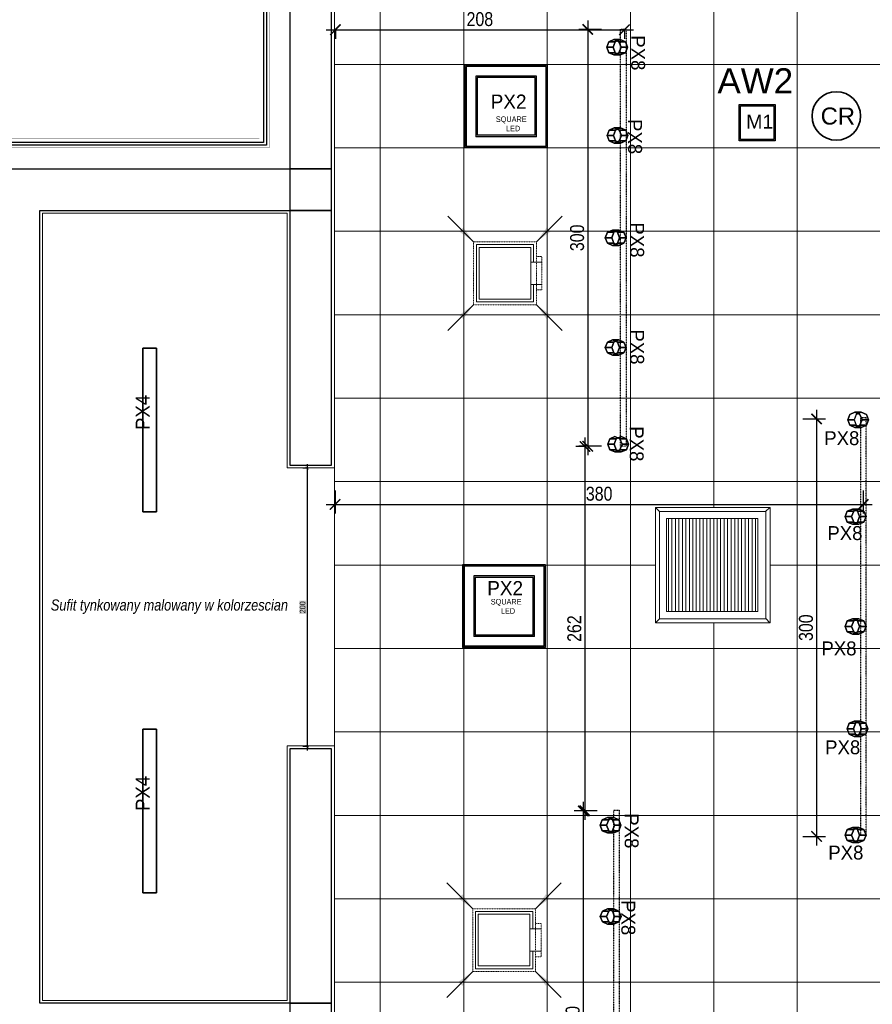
# Model space of a CAD drawing. Header units: millimetres. Extents: x -9038497 to 54128, y -10570064 to 59476.
# Tile 65 of 135: x 39374 to 39988, y 24351 to 25059. Entities that reach past the tile are written whole.
import ezdxf

# ---------------------------------------------------------------- set-up
doc = ezdxf.new("R2010")
doc.units = ezdxf.units.MM
doc.header["$LTSCALE"] = 0.8
doc.header["$PDMODE"] = 2
doc.linetypes.add('Dash', pattern=[0.435, 0.3175, -0.1175])
doc.linetypes.add('HIDDEN2', pattern=[0.1875, 0.125, -0.0625])
for name, color, linetype, lineweight in [('0 proj_wentylacja', 233, 'Continuous', 0), ('0 proj_widok widok widok', 7, 'Continuous', 0), ('O_lampy', 190, 'Continuous', 30), ('ocieplenie', 214, 'Continuous', 13), ('SCIANY', 1, 'Continuous', 30), ('tynk', 252, 'Continuous', 5), ('WW ELEK_OŚW', 1, 'Continuous', 35)]:
    doc.layers.add(name, color=color, linetype=linetype, lineweight=lineweight)
for name, color, linetype in [('FLUID-W1-INS', 7, 'Continuous'), ('Oprawa_02', 2, 'Continuous'), ('Oprawa_04', 2, 'Continuous'), ('Oprawa_08', 2, 'Continuous'), ('Oświetlenie awaryjne', 1, 'Continuous')]:
    doc.layers.add(name, color=color, linetype=linetype)
doc.styles.add('FDBES', font='simplex.shx')
doc.styles.add('Malanow_1_100', font='isocpeur.ttf')
doc.styles.add('OPIS', font='arial.ttf')
doc.styles.get("Standard").update_dxf_attribs({"font": 'g12f13.shx', "width": 0.8, "height": 10})
doc.styles.add('WYMIAR-20', font='ARIALN.TTF', dxfattribs={"height": 4})
doc.styles.add('WYMIAR-50', font='ARIALN.TTF', dxfattribs={"height": 10})
doc.dimstyles.new('FDBES', dxfattribs={"dimscale": 50, "dimtxt": 4, "dimasz": 2.5, "dimexe": 0.8, "dimexo": 2, "dimgap": 1, "dimtad": 1, "dimdsep": 46, "dimtxsty": 'FDBES', "dimcen": 2.5, "dimclrd": 4, "dimclre": 5, "dimadec": 0, "dimazin": 0, "dimtfac": 1, "dimtmove": 0, "dimatfit": 3, "dimfxl": 1, "dimarcsym": 0})
doc.dimstyles.new('SKALA-20', dxfattribs={"dimscale": 2, "dimtxt": 2, "dimasz": 1, "dimexe": 1.5, "dimexo": 1.5, "dimgap": 0.6, "dimtad": 1, "dimdec": 1, "dimrnd": 0.5, "dimdsep": 46, "dimtxsty": 'WYMIAR-20', "dimblk": 'ARCHTICK', "dimcen": 1.2, "dimdle": 1.5, "dimclrd": 256, "dimclre": 256, "dimclrt": 256, "dimadec": 0, "dimazin": 0, "dimtfac": 0.5, "dimtdec": 1, "dimtix": 1, "dimtmove": 2, "dimatfit": 3, "dimfxl": 2, "dimfxlon": 1, "dimtolj": 1, "dimarcsym": 0})
doc.dimstyles.new('SKALA-50', dxfattribs={"dimscale": 5, "dimtxt": 10, "dimasz": 1.5, "dimexe": 1.3, "dimexo": 1.3, "dimgap": 0.5, "dimtad": 1, "dimdec": 1, "dimrnd": 0.5, "dimdsep": 46, "dimtxsty": 'WYMIAR-50', "dimblk": 'ARCHTICK', "dimcen": 1.5, "dimdle": 1.3, "dimadec": 0, "dimazin": 0, "dimtfac": 1, "dimtdec": 1, "dimtix": 1, "dimtmove": 2, "dimatfit": 3, "dimfxl": 2, "dimfxlon": 1, "dimtolj": 1, "dimarcsym": 0})

# ---------------------------------------------------------------- blocks, each defined once
blk = doc.blocks.new('*U1911')
for p, q in [((58.75, 4.9), (-58.75, 4.9)), ((-58.75, 4.9), (-58.75, -4.9)), ((-58.75, -4.9), (-58.75, 4.9)), ((-58.75, 4.9), (-58.75, 4.9)), ((-58.75, 4.9), (-58.75, -4.9)), ((58.75, 4.9), (-58.75, 4.9)), ((-58.75, 4.9), (-58.75, 4.9)), ((-58.75, 4.9), (58.75, 4.9)), ((-58.75, -4.9), (-58.75, 4.9)), ((-58.75, 4.9), (58.75, 4.9)), ((58.75, -4.9), (58.75, 4.9)), ((58.75, 4.9), (58.75, 4.9)), ((58.75, 4.9), (58.75, 4.9)), ((58.75, 4.9), (58.75, -4.9)), ((58.75, -4.9), (58.75, 4.9)), ((58.75, 4.9), (58.75, -4.9)), ((-58.75, -4.9), (58.75, -4.9)), ((-58.75, -4.9), (58.75, -4.9)), ((58.75, -4.9), (-58.75, -4.9)), ((-58.75, -4.9), (-58.75, -4.9)), ((-58.75, -4.9), (-58.75, -4.9)), ((58.75, -4.9), (-58.75, -4.9)), ((58.75, -4.9), (58.75, -4.9)), ((58.75, -4.9), (58.75, -4.9))]:
    blk.add_line(p, q)
at = {"layer": 'Oprawa_04', "color": 7}
blk.add_text('PX4', height=10, dxfattribs=at).set_placement((0, 0))
blk = doc.blocks.new('A$C4FDB0147')
at = {"layer": 'O_lampy', "color": 2, "ltscale": 0.5}
for p, q in [((1.51, 9.39), (0, 5.5)), ((0, 5.5), (1.51, 9.39)), ((5.17, 11), (1.51, 9.39)), ((1.51, 9.39), (5.17, 11)), ((1.51, 9.39), (6.13, 9.39)), ((6.13, 9.39), (1.51, 9.39)), ((4.62, 5.5), (6.13, 9.39)), ((6.13, 9.39), (4.62, 5.5)), ((8.82, 9.39), (5.17, 11)), ((5.17, 11), (9.79, 11)), ((9.79, 11), (5.17, 11)), ((5.17, 11), (8.82, 9.39)), ((6.13, 9.39), (9.79, 11)), ((9.79, 11), (6.13, 9.39)), ((10.34, 5.5), (8.82, 9.39)), ((8.82, 9.39), (13.44, 9.39)), ((13.44, 9.39), (8.82, 9.39)), ((8.82, 9.39), (10.34, 5.5)), ((9.79, 11), (13.44, 9.39)), ((13.44, 9.39), (9.79, 11)), ((13.44, 9.39), (14.95, 5.5)), ((14.95, 5.5), (13.44, 9.39)), ((0, 5.5), (1.51, 1.61)), ((0, 5.5), (4.62, 5.5)), ((1.51, 1.61), (0, 5.5)), ((4.62, 5.5), (0, 5.5)), ((1.51, 1.61), (5.17, 0)), ((5.17, 0), (1.51, 1.61)), ((1.51, 1.61), (6.13, 1.61)), ((6.13, 1.61), (1.51, 1.61)), ((6.13, 1.61), (4.62, 5.5)), ((4.62, 5.5), (6.13, 1.61)), ((5.17, 0), (8.82, 1.61)), ((8.82, 1.61), (5.17, 0)), ((9.79, 0), (6.13, 1.61)), ((6.13, 1.61), (9.79, 0)), ((8.82, 1.61), (10.34, 5.5)), ((10.34, 5.5), (8.82, 1.61)), ((8.82, 1.61), (13.44, 1.61)), ((13.44, 1.61), (8.82, 1.61)), ((13.44, 1.61), (9.79, 0)), ((9.79, 0), (13.44, 1.61)), ((14.95, 5.5), (10.34, 5.5)), ((10.34, 5.5), (14.95, 5.5)), ((14.95, 5.5), (13.44, 1.61)), ((13.44, 1.61), (14.95, 5.5)), ((5.17, 0), (9.79, 0)), ((9.79, 0), (5.17, 0))]:
    blk.add_line(p, q, dxfattribs=at)
blk = doc.blocks.new('*U1928')
at = {"layer": 'Oświetlenie awaryjne'}
h = blk.add_hatch(color=256, dxfattribs=at)
h.dxf.hatch_style = 1
h.paths.add_polyline_path([(-13, -13), (13, -13), (13, 13), (-13, 13)])
h.paths.add_polyline_path([(12, 12), (-12, 12), (-12, -12), (12, -12)], flags=16)
for points in [[(-13, 13), (13, 13), (13, -13), (-13, -13)], [(-12, 12), (12, 12), (12, -12), (-12, -12)]]:
    blk.add_lwpolyline(points, close=True, dxfattribs=at)
at = {"layer": 'Oświetlenie awaryjne', "attachment_point": 1, "style": 'Malanow_1_100'}
for s, insert, char_height, width in [('{\\fArial|b0|i0|c238|p34;AW2}', (-28.61, 39.11), 18, 59.6663), ('\\pi5.09754;{\\fArial|b0|i0|c238|p34;M1}', (-13, 5.68), 10, 26)]:
    blk.add_mtext(s, dxfattribs=dict(at, insert=insert, char_height=char_height, width=width))
blk = doc.blocks.new('_ArchTick')
at = {"color": 0, "linetype": 'ByBlock', "const_width": 0.15}
blk.add_lwpolyline([(-0.5, -0.5), (0.5, 0.5)], dxfattribs=at)
blk = doc.blocks.new('*D2557')
at = {"layer": '0 proj_widok widok widok', "linetype": 'Continuous', "lineweight": -2, "transparency": 16777216}
blk.add_line((39581.18, 24739.7), (39581.18, 24533.7), dxfattribs=at)
at = {"layer": '0 proj_widok widok widok', "lineweight": -2, "transparency": 16777216}
for p, q in [((39582.05, 24736.7), (39578.18, 24736.7)), ((39582.05, 24536.7), (39578.18, 24536.7))]:
    blk.add_line(p, q, dxfattribs=at)
at = {"layer": 'Defpoints', "color": 0, "lineweight": 0, "transparency": 16777216}
for p in [(39585.05, 24736.7), (39581.18, 24536.7), (39585.05, 24536.7)]:
    blk.add_point(p, dxfattribs=at)
at = {"layer": '0 proj_widok widok widok', "lineweight": -2, "transparency": 16777216, "xscale": 2, "yscale": 2, "zscale": 2}
for p, rotation in [((39581.18, 24736.7), 90), ((39581.18, 24536.7), 270)]:
    blk.add_blockref('_ArchTick', p, dxfattribs=dict(at, rotation=rotation))
at = {"layer": '0 proj_widok widok widok', "lineweight": 0, "transparency": 16777216, "insert": (39577.93, 24636.7), "char_height": 4, "attachment_point": 5, "rotation": 90, "style": 'WYMIAR-20', "bg_fill": 1, "box_fill_scale": 1.1, "bg_fill_color": 256, "bg_fill_transparency": 0}
blk.add_mtext('\\A1;200', dxfattribs=at)
blk = doc.blocks.new('*D2366')
at = {"layer": '0 proj_widok widok widok', "color": 0, "lineweight": -2, "ltscale": 0.8, "transparency": 16777216}
for p, q in [((39947.75, 24778.64), (39947.75, 24465.47)), ((39937.75, 24772.14), (39954.25, 24772.14)), ((39937.75, 24471.97), (39954.25, 24471.97))]:
    blk.add_line(p, q, dxfattribs=at)
at = {"layer": 'Defpoints', "color": 0, "lineweight": 0, "ltscale": 0.8, "transparency": 16777216}
for p in [(39930.71, 24772.14), (39930.71, 24471.97), (39947.75, 24471.97)]:
    blk.add_point(p, dxfattribs=at)
at = {"layer": '0 proj_widok widok widok', "color": 0, "lineweight": -2, "ltscale": 0.8, "transparency": 16777216, "xscale": 7.5, "yscale": 7.5, "zscale": 7.5}
for p, rotation in [((39947.75, 24772.14), 90), ((39947.75, 24471.97), 270)]:
    blk.add_blockref('_ArchTick', p, dxfattribs=dict(at, rotation=rotation))
at = {"layer": '0 proj_widok widok widok', "color": 0, "lineweight": 0, "ltscale": 0.8, "transparency": 16777216, "insert": (39940.15, 24622.05), "char_height": 10, "attachment_point": 5, "rotation": 90, "style": 'WYMIAR-50'}
blk.add_mtext('\\A1;300', dxfattribs=at)
blk = doc.blocks.new('*D2367')
at = {"layer": '0 proj_widok widok widok', "color": 0, "lineweight": -2, "ltscale": 0.8, "transparency": 16777216}
for p, q in [((39783.09, 25058.77), (39783.09, 24746.02)), ((39793.09, 25052.27), (39776.59, 25052.27)), ((39793.09, 24752.52), (39776.59, 24752.52))]:
    blk.add_line(p, q, dxfattribs=at)
at = {"layer": 'Defpoints', "color": 0, "lineweight": 0, "ltscale": 0.8, "transparency": 16777216}
for p in [(39808.13, 25052.27), (39783.09, 24752.52), (39808.13, 24752.52)]:
    blk.add_point(p, dxfattribs=at)
at = {"layer": '0 proj_widok widok widok', "color": 0, "lineweight": -2, "ltscale": 0.8, "transparency": 16777216, "xscale": 7.5, "yscale": 7.5, "zscale": 7.5}
for p, rotation in [((39783.09, 25052.27), 90), ((39783.09, 24752.52), 270)]:
    blk.add_blockref('_ArchTick', p, dxfattribs=dict(at, rotation=rotation))
at = {"layer": '0 proj_widok widok widok', "color": 0, "lineweight": 0, "ltscale": 0.8, "transparency": 16777216, "insert": (39775.49, 24902.4), "char_height": 10, "attachment_point": 5, "rotation": 90, "style": 'WYMIAR-50'}
blk.add_mtext('\\A1;300', dxfattribs=at)
blk = doc.blocks.new('*D2368')
at = {"layer": '0 proj_widok widok widok', "color": 0, "lineweight": -2, "ltscale": 0.8, "transparency": 16777216}
for p, q in [((39779.88, 24496.74), (39779.88, 24184.2)), ((39789.88, 24490.24), (39773.38, 24490.24)), ((39789.88, 24190.7), (39773.38, 24190.7))]:
    blk.add_line(p, q, dxfattribs=at)
at = {"layer": 'Defpoints', "color": 0, "lineweight": 0, "ltscale": 0.8, "transparency": 16777216}
for p in [(39803.13, 24490.24), (39779.88, 24190.7), (39803.13, 24190.7)]:
    blk.add_point(p, dxfattribs=at)
at = {"layer": '0 proj_widok widok widok', "color": 0, "lineweight": -2, "ltscale": 0.8, "transparency": 16777216, "xscale": 7.5, "yscale": 7.5, "zscale": 7.5}
for p, rotation in [((39779.88, 24490.24), 90), ((39779.88, 24190.7), 270)]:
    blk.add_blockref('_ArchTick', p, dxfattribs=dict(at, rotation=rotation))
at = {"layer": '0 proj_widok widok widok', "color": 0, "lineweight": 0, "ltscale": 0.8, "transparency": 16777216, "insert": (39772.27, 24340.47), "char_height": 10, "attachment_point": 5, "rotation": 90, "style": 'WYMIAR-50'}
blk.add_mtext('\\A1;300', dxfattribs=at)
blk = doc.blocks.new('*D2417')
at = {"layer": '0 proj_widok widok widok', "color": 0, "lineweight": -2, "ltscale": 0.8, "transparency": 16777216}
for p, q in [((39601.31, 24720.72), (39601.31, 24704.22)), ((39981.31, 24720.72), (39981.31, 24704.22)), ((39594.81, 24710.72), (39987.81, 24710.72))]:
    blk.add_line(p, q, dxfattribs=at)
at = {"layer": 'Defpoints', "color": 0, "lineweight": 0, "ltscale": 0.8, "transparency": 16777216}
for p in [(39601.31, 24728.71), (39981.31, 24728.71), (39981.31, 24710.72)]:
    blk.add_point(p, dxfattribs=at)
at = {"layer": '0 proj_widok widok widok', "color": 0, "lineweight": -2, "ltscale": 0.8, "transparency": 16777216, "xscale": 7.5, "yscale": 7.5, "zscale": 7.5, "rotation": 180}
blk.add_blockref('_ArchTick', (39601.31, 24710.72), dxfattribs=at)
at = {"layer": '0 proj_widok widok widok', "color": 0, "lineweight": -2, "ltscale": 0.8, "transparency": 16777216, "xscale": 7.5, "yscale": 7.5, "zscale": 7.5}
blk.add_blockref('_ArchTick', (39981.31, 24710.72), dxfattribs=at)
at = {"layer": '0 proj_widok widok widok', "color": 0, "lineweight": 0, "ltscale": 0.8, "transparency": 16777216, "insert": (39791.31, 24718.32), "char_height": 10, "attachment_point": 5, "style": 'WYMIAR-50'}
blk.add_mtext('\\A1;380', dxfattribs=at)
blk = doc.blocks.new('*D2352')
at = {"layer": '0 proj_widok widok widok', "color": 0, "lineweight": -2, "ltscale": 0.8, "transparency": 16777216}
for p, q in [((39781.09, 24758.86), (39781.09, 24483.88)), ((39781.09, 24752.36), (39774.59, 24752.36)), ((39781.09, 24490.38), (39774.59, 24490.38))]:
    blk.add_line(p, q, dxfattribs=at)
at = {"layer": 'Defpoints', "color": 0, "lineweight": 0, "ltscale": 0.8, "transparency": 16777216}
for p in [(39782.63, 24752.36), (39781.09, 24490.38), (39782.63, 24490.38)]:
    blk.add_point(p, dxfattribs=at)
at = {"layer": '0 proj_widok widok widok', "color": 0, "lineweight": -2, "ltscale": 0.8, "transparency": 16777216, "xscale": 7.5, "yscale": 7.5, "zscale": 7.5}
for p, rotation in [((39781.09, 24752.36), 90), ((39781.09, 24490.38), 270)]:
    blk.add_blockref('_ArchTick', p, dxfattribs=dict(at, rotation=rotation))
at = {"layer": '0 proj_widok widok widok', "color": 0, "lineweight": 0, "ltscale": 0.8, "transparency": 16777216, "insert": (39773.48, 24621.37), "char_height": 10, "attachment_point": 5, "rotation": 90, "style": 'WYMIAR-50'}
blk.add_mtext('\\A1;262', dxfattribs=at)
blk = doc.blocks.new('*D2354')
at = {"layer": '0 proj_widok widok widok', "color": 0, "lineweight": -2, "ltscale": 0.8, "transparency": 16777216}
for p, q in [((39594.98, 25052.01), (39815.98, 25052.01)), ((39601.48, 25052.71), (39601.48, 25045.51)), ((39809.48, 25052.71), (39809.48, 25045.51))]:
    blk.add_line(p, q, dxfattribs=at)
at = {"layer": 'Defpoints', "color": 0, "lineweight": 0, "ltscale": 0.8, "transparency": 16777216}
for p in [(39601.48, 25059.21), (39809.48, 25059.21), (39809.48, 25052.01)]:
    blk.add_point(p, dxfattribs=at)
at = {"layer": '0 proj_widok widok widok', "color": 0, "lineweight": -2, "ltscale": 0.8, "transparency": 16777216, "xscale": 7.5, "yscale": 7.5, "zscale": 7.5, "rotation": 180}
blk.add_blockref('_ArchTick', (39601.48, 25052.01), dxfattribs=at)
at = {"layer": '0 proj_widok widok widok', "color": 0, "lineweight": -2, "ltscale": 0.8, "transparency": 16777216, "xscale": 7.5, "yscale": 7.5, "zscale": 7.5}
blk.add_blockref('_ArchTick', (39809.48, 25052.01), dxfattribs=at)
at = {"layer": '0 proj_widok widok widok', "color": 0, "lineweight": 0, "ltscale": 0.8, "transparency": 16777216, "insert": (39705.48, 25059.62), "char_height": 10, "attachment_point": 5, "style": 'WYMIAR-50'}
blk.add_mtext('\\A1;208', dxfattribs=at)

msp = doc.modelspace()

# ---------------------------------------------------------------- linework, layer by layer
at = {"color": 0, "linetype": 'ByBlock', "lineweight": 5, "extrusion": (0, 0, -1)}
for p, q in [((39702.94, 24856.28), (39702.94, 24897.48)), ((39702.94, 24897.48), (39744.14, 24897.48)), ((39704.94, 24895.48), (39742.14, 24895.48)), ((39704.94, 24858.28), (39704.94, 24895.48)), ((39742.14, 24858.28), (39742.14, 24895.48)), ((39744.14, 24897.48), (39744.14, 24884.88)), ((39742.14, 24884.88), (39750.14, 24884.88)), ((39742.14, 24868.88), (39750.14, 24868.88)), ((39744.14, 24868.88), (39744.14, 24856.28)), ((39744.14, 24856.28), (39702.94, 24856.28)), ((39742.14, 24858.28), (39704.94, 24858.28)), ((39702.32, 24376.79), (39702.32, 24417.99)), ((39702.32, 24417.99), (39743.52, 24417.99)), ((39704.32, 24415.99), (39741.52, 24415.99)), ((39704.32, 24378.79), (39704.32, 24415.99)), ((39741.52, 24378.79), (39741.52, 24415.99)), ((39743.52, 24417.99), (39743.52, 24405.39)), ((39741.52, 24405.39), (39749.52, 24405.39)), ((39741.52, 24389.39), (39749.52, 24389.39)), ((39743.52, 24389.39), (39743.52, 24376.79)), ((39741.52, 24378.79), (39704.32, 24378.79)), ((39743.52, 24376.79), (39702.32, 24376.79))]:
    msp.add_line(p, q, dxfattribs=at)
at = {"layer": '0 proj_wentylacja', "lineweight": 0}
for p, q in [((39834.76, 24705.54), (39831.76, 24708.54)), ((39911.04, 24705.54), (39914.04, 24708.54)), ((39841.22, 24700.54), (39841.22, 24633.64)), ((39843.72, 24700.54), (39843.72, 24633.64)), ((39846.22, 24700.54), (39846.22, 24633.64)), ((39848.72, 24700.54), (39848.72, 24633.64)), ((39851.22, 24700.54), (39851.22, 24633.64)), ((39853.72, 24700.54), (39853.72, 24633.64)), ((39856.22, 24700.54), (39856.22, 24633.64)), ((39858.72, 24700.54), (39858.72, 24633.64)), ((39861.22, 24700.54), (39861.22, 24633.64)), ((39863.72, 24700.54), (39863.72, 24633.64)), ((39866.22, 24700.54), (39866.22, 24633.64)), ((39868.72, 24700.54), (39868.72, 24633.64)), ((39871.22, 24700.54), (39871.22, 24633.64)), ((39873.72, 24700.54), (39873.72, 24633.64)), ((39876.22, 24700.54), (39876.22, 24633.64)), ((39878.72, 24700.54), (39878.72, 24633.64)), ((39881.22, 24700.54), (39881.22, 24633.64)), ((39883.72, 24700.54), (39883.72, 24633.64)), ((39886.22, 24700.54), (39886.22, 24633.64)), ((39888.85, 24700.54), (39888.85, 24633.64)), ((39891.35, 24700.54), (39891.35, 24633.64)), ((39893.85, 24700.54), (39893.85, 24633.64)), ((39896.35, 24700.54), (39896.35, 24633.64)), ((39898.85, 24700.54), (39898.85, 24633.64)), ((39901.35, 24700.54), (39901.35, 24633.64)), ((39903.85, 24700.54), (39903.85, 24633.64)), ((39834.76, 24628.53), (39831.76, 24625.53)), ((39911.14, 24628.61), (39914.14, 24625.61))]:
    msp.add_line(p, q, dxfattribs=at)
for points in [[(39831.76, 24708.54), (39831.76, 24625.52), (39914.25, 24625.52), (39914.25, 24708.54)], [(39834.76, 24705.54), (39834.76, 24628.45), (39911.19, 24628.45), (39911.19, 24705.54)], [(39839.76, 24700.54), (39839.76, 24633.64), (39905.51, 24633.64), (39905.51, 24700.54)]]:
    msp.add_lwpolyline(points, close=True, dxfattribs=at)
at = {"layer": '0 proj_widok widok widok', "lineweight": 0}
for p, q in [((39600.89, 25460.04), (39600.89, 23814.04)), ((39633.85, 23814.04), (39633.85, 25099.52)), ((39693.85, 23814.04), (39693.85, 25099.52)), ((39753.85, 23814.04), (39753.85, 25090.57)), ((39813.85, 23814.04), (39813.85, 25090.57)), ((39873.85, 24708.54), (39873.85, 25090.57)), ((39933.85, 23814.03), (39933.85, 25090.57)), ((40688.34, 25027.11), (39600.89, 25027.11)), ((40688.52, 24967.11), (39600.89, 24967.11)), ((40688.7, 24907.11), (39600.89, 24907.11)), ((40688.52, 24847.11), (39600.89, 24847.11)), ((40688.34, 24787.11), (39600.89, 24787.11)), ((40688.16, 24727.11), (39600.89, 24727.11)), ((39831.76, 24667.11), (39600.89, 24667.11)), ((40371.71, 24667.11), (39914.25, 24667.11)), ((39873.85, 24168.63), (39873.85, 24625.52)), ((40687.8, 24607.11), (39600.89, 24607.11)), ((40687.63, 24547.11), (39600.89, 24547.11)), ((40687.45, 24487.11), (39600.89, 24487.11)), ((40687.27, 24427.11), (39600.89, 24427.11)), ((40687.09, 24367.11), (39600.89, 24367.11))]:
    msp.add_line(p, q, dxfattribs=at)
at = {"layer": 'FLUID-W1-INS', "color": 0, "linetype": 'HIDDEN2', "lineweight": 5, "extrusion": (0, 0, -1)}
for p, q in [((39746.14, 24899.48), (39700.94, 24899.48)), ((39700.94, 24899.48), (39700.94, 24854.28)), ((39746.14, 24899.48), (39746.14, 24854.28)), ((39746.14, 24888.88), (39750.14, 24888.88)), ((39750.14, 24864.88), (39750.14, 24888.88)), ((39746.14, 24864.88), (39750.14, 24864.88)), ((39700.94, 24854.28), (39746.14, 24854.28)), ((39745.52, 24419.99), (39700.32, 24419.99)), ((39700.32, 24419.99), (39700.32, 24374.79)), ((39745.52, 24419.99), (39745.52, 24374.79)), ((39745.52, 24409.39), (39749.52, 24409.39)), ((39749.52, 24385.39), (39749.52, 24409.39)), ((39745.52, 24385.39), (39749.52, 24385.39)), ((39700.32, 24374.79), (39745.52, 24374.79))]:
    msp.add_line(p, q, dxfattribs=at)
at = {"layer": 'O_lampy', "color": 2, "ltscale": 0.5}
for p, q in [((39971.65, 24775.39), (39970.14, 24771.5)), ((39970.14, 24771.5), (39971.65, 24775.39)), ((39975.29, 24777), (39971.63, 24775.39)), ((39971.63, 24775.39), (39975.29, 24777)), ((39976.2, 24775.39), (39974.69, 24771.5)), ((39978.94, 24775.39), (39975.29, 24777)), ((39979.9, 24777), (39975.29, 24777)), ((39975.29, 24777), (39978.94, 24775.39)), ((39975.29, 24777), (39979.9, 24777)), ((39976.25, 24775.39), (39979.9, 24777)), ((39979.9, 24777), (39976.25, 24775.39)), ((39980.48, 24771.5), (39978.96, 24775.39)), ((39978.96, 24775.39), (39980.48, 24771.5)), ((39979.9, 24777), (39983.56, 24775.39)), ((39983.56, 24775.39), (39979.9, 24777)), ((39983.58, 24775.39), (39985.09, 24771.5)), ((39985.09, 24771.5), (39983.58, 24775.39)), ((39970.14, 24771.5), (39971.65, 24767.61)), ((39971.65, 24767.61), (39970.14, 24771.5)), ((39970.14, 24771.5), (39974.76, 24771.5)), ((39974.76, 24771.5), (39970.14, 24771.5)), ((39971.65, 24767.61), (39975.31, 24766)), ((39976.27, 24767.61), (39971.65, 24767.61)), ((39975.31, 24766), (39971.65, 24767.61)), ((39971.65, 24767.61), (39976.27, 24767.61)), ((39974.69, 24771.5), (39976.2, 24767.61)), ((39975.31, 24766), (39978.96, 24767.61)), ((39978.96, 24767.61), (39975.31, 24766)), ((39979.92, 24766), (39976.27, 24767.61)), ((39976.27, 24767.61), (39979.92, 24766)), ((39978.96, 24767.61), (39980.48, 24771.5)), ((39980.48, 24771.5), (39978.96, 24767.61)), ((39983.58, 24767.61), (39978.96, 24767.61)), ((39978.96, 24767.61), (39983.58, 24767.61)), ((39983.58, 24767.61), (39979.92, 24766)), ((39979.92, 24766), (39983.58, 24767.61)), ((39985.09, 24771.5), (39980.48, 24771.5)), ((39980.48, 24771.5), (39985.09, 24771.5)), ((39985.09, 24771.5), (39983.58, 24767.61)), ((39983.58, 24767.61), (39985.09, 24771.5)), ((39979.92, 24766), (39975.31, 24766)), ((39975.31, 24766), (39979.92, 24766)), ((39797.48, 24753.94), (39798.99, 24757.83)), ((39798.99, 24757.83), (39797.48, 24753.94)), ((39798.99, 24750.05), (39797.48, 24753.94)), ((39797.48, 24753.94), (39802.09, 24753.94)), ((39797.48, 24753.94), (39798.99, 24750.05)), ((39802.09, 24753.94), (39797.48, 24753.94)), ((39798.99, 24757.83), (39802.64, 24759.44)), ((39802.64, 24759.44), (39798.99, 24757.83)), ((39803.61, 24757.83), (39798.99, 24757.83)), ((39798.99, 24757.83), (39803.61, 24757.83)), ((39803.61, 24757.83), (39802.09, 24753.94)), ((39802.09, 24753.94), (39803.61, 24757.83)), ((39802.09, 24753.94), (39803.61, 24750.05)), ((39803.61, 24750.05), (39802.09, 24753.94)), ((39802.64, 24759.44), (39806.3, 24757.83)), ((39806.3, 24757.83), (39802.64, 24759.44)), ((39807.26, 24759.44), (39803.61, 24757.83)), ((39803.61, 24757.83), (39807.26, 24759.44)), ((39806.3, 24757.83), (39807.81, 24753.94)), ((39810.92, 24757.83), (39806.3, 24757.83)), ((39807.81, 24753.94), (39806.3, 24757.83)), ((39806.3, 24757.83), (39810.92, 24757.83)), ((39807.81, 24753.94), (39806.3, 24750.05)), ((39806.3, 24750.05), (39807.81, 24753.94)), ((39810.92, 24757.83), (39807.26, 24759.44)), ((39807.26, 24759.44), (39810.92, 24757.83)), ((39812.43, 24753.94), (39807.81, 24753.94)), ((39807.81, 24753.94), (39812.43, 24753.94)), ((39812.43, 24753.94), (39810.92, 24757.83)), ((39810.92, 24757.83), (39812.43, 24753.94)), ((39810.92, 24750.05), (39812.43, 24753.94)), ((39812.43, 24753.94), (39810.92, 24750.05)), ((39802.64, 24748.44), (39798.99, 24750.05)), ((39803.61, 24750.05), (39798.99, 24750.05)), ((39798.99, 24750.05), (39802.64, 24748.44)), ((39798.99, 24750.05), (39803.61, 24750.05)), ((39806.3, 24750.05), (39802.64, 24748.44)), ((39802.64, 24748.44), (39806.3, 24750.05)), ((39807.26, 24748.44), (39802.64, 24748.44)), ((39802.64, 24748.44), (39807.26, 24748.44)), ((39803.61, 24750.05), (39807.26, 24748.44)), ((39807.26, 24748.44), (39803.61, 24750.05)), ((39810.92, 24750.05), (39806.3, 24750.05)), ((39806.3, 24750.05), (39810.92, 24750.05)), ((39807.26, 24748.44), (39810.92, 24750.05)), ((39810.92, 24750.05), (39807.26, 24748.44))]:
    msp.add_line(p, q, dxfattribs=at)
at = {"layer": 'O_lampy', "color": 2, "linetype": 'Dash', "ltscale": 0.09}
for points in [[(39806.66, 24752.47), (39806.66, 25052.47), (39810.66, 25052.47), (39810.66, 24752.47)], [(39979.32, 24772.97), (39979.32, 24472.97), (39983.32, 24472.97), (39983.32, 24772.97)], [(39801.77, 24190.77), (39801.77, 24490.77), (39805.77, 24490.77), (39805.77, 24190.77)]]:
    msp.add_lwpolyline(points, close=True, dxfattribs=at)
at = {"layer": 'ocieplenie', "lineweight": 0, "ltscale": 40, "const_width": 0.1}
msp.add_lwpolyline([(39568.81, 25310.03), (39546.84, 25310.03), (39546.84, 24974.03), (39336.81, 24974.03), (39336.81, 24792.53), (39336.81, 24300.03), (39546.84, 24300.03), (39546.84, 24144.61), (39556.81, 24144.61)], dxfattribs=at)
at = {"layer": 'ocieplenie', "lineweight": -3, "ltscale": 40}
for points in [[(39568.81, 25308.03), (39549.84, 25308.03), (39549.84, 24971.03), (39339.81, 24971.03), (39339.81, 24792.53), (39339.81, 24303.03), (39549.84, 24303.03), (39549.84, 24146.61), (39568.81, 24146.61)], [(39568.81, 25308.03), (39551.84, 25308.03), (39551.84, 24969.03), (39341.81, 24969.03), (39341.81, 24792.53), (39341.81, 24305.03), (39551.84, 24305.03), (39551.84, 24146.61), (39568.81, 24146.61)]]:
    msp.add_lwpolyline(points, dxfattribs=at)
at = {"layer": 'ocieplenie', "lineweight": -3, "ltscale": 40, "const_width": 0.2}
msp.add_lwpolyline([(39568.81, 25308.03), (39553.84, 25308.03), (39553.84, 24967.03), (39343.81, 24967.03), (39343.81, 24792.53), (39343.81, 24307.03), (39553.84, 24307.03), (39553.84, 24146.61), (39568.81, 24146.61)], dxfattribs=at)
at = {"layer": 'Oprawa_02'}
for p, q in [((39754.23, 25026.66), (39694.6, 25026.66)), ((39694.6, 25026.66), (39694.6, 24967.1)), ((39753.23, 25025.66), (39695.6, 25025.66)), ((39695.6, 25025.66), (39695.6, 24968.1)), ((39753.23, 24968.1), (39753.23, 25025.66)), ((39754.23, 24967.1), (39754.23, 25026.66)), ((39746.24, 25018.66), (39702.58, 25018.66)), ((39702.58, 25018.66), (39702.58, 24975.1)), ((39745.24, 25017.66), (39703.58, 25017.66)), ((39703.58, 25017.66), (39703.58, 24976.1)), ((39745.24, 24976.1), (39745.24, 25017.66)), ((39746.24, 24975.1), (39746.24, 25018.66)), ((39746.24, 24975.1), (39702.58, 24975.1)), ((39745.24, 24976.1), (39703.58, 24976.1)), ((39754.23, 24967.1), (39694.6, 24967.1)), ((39753.23, 24968.1), (39695.6, 24968.1)), ((39752.71, 24667.25), (39693.08, 24667.25)), ((39693.08, 24667.25), (39693.08, 24607.69)), ((39751.71, 24666.25), (39694.08, 24666.25)), ((39694.08, 24666.25), (39694.08, 24608.69)), ((39751.71, 24608.69), (39751.71, 24666.25)), ((39752.71, 24607.69), (39752.71, 24667.25)), ((39744.72, 24659.25), (39701.06, 24659.25)), ((39701.06, 24659.25), (39701.06, 24615.69)), ((39743.72, 24658.25), (39702.06, 24658.25)), ((39702.06, 24658.25), (39702.06, 24616.69)), ((39743.72, 24616.69), (39743.72, 24658.25)), ((39744.72, 24615.69), (39744.72, 24659.25)), ((39744.72, 24615.69), (39701.06, 24615.69)), ((39743.72, 24616.69), (39702.06, 24616.69)), ((39752.71, 24607.69), (39693.08, 24607.69)), ((39751.71, 24608.69), (39694.08, 24608.69))]:
    msp.add_line(p, q, dxfattribs=at)
at = {"layer": 'SCIANY', "ltscale": 40}
for p, q in [((39568.81, 25308.03), (39568.81, 24952.03)), ((39598.81, 24952.03), (39598.81, 25308.03)), ((39358.81, 24952.03), (39568.81, 24952.03)), ((39598.81, 24952.03), (39568.81, 24952.03)), ((39568.81, 24952.03), (39568.81, 24922.03)), ((39568.81, 24952.03), (39598.81, 24952.03)), ((39598.81, 24922.03), (39598.81, 24952.03)), ((39388.81, 24352.03), (39388.81, 24922.03)), ((39388.81, 24922.03), (39568.81, 24922.03)), ((39568.81, 24922.03), (39598.81, 24922.03)), ((39598.81, 24922.03), (39568.81, 24922.03)), ((39568.81, 24922.03), (39568.81, 24857.03)), ((39598.81, 24739.03), (39598.81, 24922.03)), ((39568.81, 24857.03), (39568.81, 24857.03)), ((39568.81, 24857.03), (39568.81, 24827.03)), ((39568.81, 24827.03), (39568.81, 24827.03)), ((39568.81, 24827.03), (39568.81, 24739.03)), ((39568.81, 24739.03), (39598.81, 24739.03)), ((39598.81, 24535.03), (39568.81, 24535.03)), ((39568.81, 24535.03), (39568.81, 24447.03)), ((39598.81, 24352.03), (39598.81, 24535.03)), ((39568.81, 24447.03), (39568.81, 24447.03)), ((39568.81, 24447.03), (39568.81, 24417.03)), ((39568.81, 24417.03), (39568.81, 24352.03)), ((39568.81, 24417.03), (39568.81, 24417.03)), ((39568.81, 24352.03), (39388.81, 24352.03)), ((39598.81, 24352.03), (39568.81, 24352.03)), ((39568.81, 24352.03), (39568.81, 24322.03)), ((39568.81, 24352.03), (39598.81, 24352.03)), ((39598.81, 24322.03), (39598.81, 24352.03))]:
    msp.add_line(p, q, dxfattribs=at)
at = {"layer": 'tynk', "lineweight": 0, "ltscale": 40}
for p, q in [((39600.81, 25310.03), (39600.81, 24737.03)), ((39566.81, 24920.03), (39390.81, 24920.03)), ((39390.81, 24920.03), (39390.81, 24481.53)), ((39566.81, 24825.03), (39566.81, 24920.03)), ((39566.81, 24737.03), (39566.81, 24825.03)), ((39566.81, 24825.03), (39566.81, 24825.03)), ((39600.81, 24737.03), (39566.81, 24737.03)), ((39566.81, 24354.03), (39566.81, 24537.03)), ((39566.81, 24537.03), (39600.81, 24537.03)), ((39600.81, 24537.13), (39600.81, 24144.61)), ((39390.81, 24481.53), (39390.81, 24449.03)), ((39390.81, 24449.03), (39390.81, 24449.03)), ((39390.81, 24449.03), (39390.81, 24354.03)), ((39390.81, 24354.03), (39566.81, 24354.03))]:
    msp.add_line(p, q, dxfattribs=at)
at = {"layer": 'WW ELEK_OŚW', "ltscale": 40}
msp.add_circle((39961.95, 24990.03), 17.45, dxfattribs=at)

# ---------------------------------------------------------------- block references
at = {"layer": 'O_lampy', "color": 1, "lineweight": 0, "ltscale": 40, "rotation": 180}
for p in [(39811.67, 25044.9), (39811.94, 24981.52), (39810.66, 24907.97), (39810.66, 24829.05), (39806.99, 24485.46), (39807.05, 24419.83)]:
    msp.add_blockref('A$C4FDB0147', p, dxfattribs=at)
at = {"layer": 'O_lampy', "color": 1, "lineweight": 0, "ltscale": 40, "xscale": -1}
for p in [(39983.32, 24696.39), (39983.32, 24617.47), (39984.6, 24543.92), (39983.32, 24467.47)]:
    msp.add_blockref('A$C4FDB0147', p, dxfattribs=at)
at = {"layer": 'Oprawa_04', "rotation": 90}
for p in [(39467.87, 24764.2), (39467.87, 24490.23)]:
    msp.add_blockref('*U1911', p, dxfattribs=at)
at = {"layer": 'Oświetlenie awaryjne'}
msp.add_blockref('*U1928', (39905.04, 24985.21, 10.25), dxfattribs=at)

# ---------------------------------------------------------------- texts
at = {"layer": '0 proj_widok widok widok', "lineweight": 0, "char_height": 4, "attachment_point": 1, "style": 'WYMIAR-20'}
for insert in [(39716.99, 24989.69), (39713.32, 24642.73)]:
    msp.add_mtext_dynamic_manual_height_columns('SQUARE\\P     LED', width=20.891, gutter_width=20, heights=[0], dxfattribs=dict(at, insert=insert))
at = {"layer": '0 proj_widok widok widok', "lineweight": 0, "ltscale": 0.8, "insert": (39567.41, 24642.36), "char_height": 8, "attachment_point": 3, "style": 'WYMIAR-50'}
msp.add_mtext_dynamic_manual_height_columns('{\\fArial Narrow|b0|i1|c238|p34;Sufit tynkowany malowany w kolorzescian}', width=208.3475, gutter_width=50, heights=[0], dxfattribs=at)
at = {"layer": 'Oprawa_02', "color": 7}
for p in [(39713.23, 24995.21), (39710.77, 24645.39)]:
    msp.add_text('PX2', height=10.2, dxfattribs=at).set_placement(p)
at = {"layer": 'Oprawa_08', "color": 7}
for p in [(39814.36, 25048.06, -1), (39812.16, 24987.84, -1), (39813.68, 24913.5, -1), (39813.65, 24836.57, -1), (39813.31, 24766.9, -1), (39809.69, 24488.62, -1), (39807.27, 24426.15, -1)]:
    msp.add_text('PX8', height=10, rotation=270, dxfattribs=at).set_placement(p)
for p in [(39953.26, 24753.33, -1), (39955.5, 24685.06, -1), (39951.22, 24602.14, -1), (39953.91, 24531.05, -1), (39956.17, 24455.34, -1)]:
    msp.add_text('PX8', height=10, dxfattribs=at).set_placement(p)
at = {"layer": 'WW ELEK_OŚW', "color": 0, "lineweight": 9, "style": 'OPIS'}
msp.add_text('CR', height=12.25, dxfattribs=at).set_placement((39950.71, 24983.85))

# ---------------------------------------------------------------- dimensions: what is measured, and where the dimension line sits
at = {"layer": '0 proj_widok widok widok', "lineweight": 0, "ltscale": 0.8}
for base, p1, p2, picture, middle in [((39809.48, 25052.01), (39601.48, 25059.21), (39809.48, 25059.21), '*D2354', (39705.48, 25059.62)), ((39981.31, 24710.72), (39601.31, 24728.71), (39981.31, 24728.71), '*D2417', (39791.31, 24718.32))]:
    dim = msp.add_linear_dim(base=base, p1=p1, p2=p2, dimstyle='SKALA-50', dxfattribs=at)
    dim.commit()
    dim.dimension.update_dxf_attribs({"geometry": picture, "text_midpoint": middle})
for base, p1, p2, picture, middle in [((39783.0927, 24752.5233), (39808.1324, 25052.2747), (39808.1324, 24752.5233), '*D2367', (39775.487, 24902.399)), ((39947.75, 24471.97), (39930.71, 24772.14), (39930.71, 24471.97), '*D2366', (39940.15, 24622.05)), ((39781.09, 24490.38), (39782.63, 24752.36), (39782.63, 24490.38), '*D2352', (39773.48, 24621.37))]:
    dim = msp.add_linear_dim(base=base, p1=p1, p2=p2, angle=90, dimstyle='SKALA-50', dxfattribs=at)
    dim.commit()
    dim.dimension.update_dxf_attribs({"geometry": picture, "text_midpoint": middle})
at = {"layer": '0 proj_widok widok widok', "lineweight": 0}
dim = msp.add_linear_dim(base=(39581.18, 24536.7), p1=(39585.05, 24736.7), p2=(39585.05, 24536.7), angle=90, dimstyle='SKALA-20', override={"dimfxl": 30, "dimtfill": 2, "dimtfillclr": 256}, dxfattribs=at)
dim.commit()
dim.dimension.update_dxf_attribs({"geometry": '*D2557', "text_midpoint": (39577.93, 24636.7)})
at = {"layer": '0 proj_widok widok widok', "lineweight": 0, "ltscale": 0.8}
dim = msp.add_linear_dim(base=(39779.88, 24190.7), p1=(39803.13, 24490.24), p2=(39803.13, 24190.7), angle=90, text='300', dimstyle='SKALA-50', dxfattribs=at)
dim.commit()
dim.dimension.update_dxf_attribs({"geometry": '*D2368', "text_midpoint": (39772.27, 24340.47)})

# ---------------------------------------------------------------- leaders
at = {"color": 0, "lineweight": 5}
for points in [[(39700.94, 24899.48), (39682.38, 24918.04)], [(39700.94, 24899.48), (39682.38, 24918.04)], [(39700.94, 24899.48), (39682.38, 24918.04)], [(39746.14, 24899.48), (39764.7, 24918.04)], [(39746.14, 24899.48), (39764.7, 24918.04)], [(39746.14, 24899.48), (39764.7, 24918.04)], [(39700.94, 24854.28), (39682.38, 24835.71)], [(39700.94, 24854.28), (39682.38, 24835.71)], [(39700.94, 24854.28), (39682.38, 24835.71)], [(39746.14, 24854.28), (39764.7, 24835.71)], [(39746.14, 24854.28), (39764.7, 24835.71)], [(39746.14, 24854.28), (39764.7, 24835.71)], [(39700.32, 24419.99), (39681.76, 24438.55)], [(39700.32, 24419.99), (39681.76, 24438.55)], [(39700.32, 24419.99), (39681.76, 24438.55)], [(39745.52, 24419.99), (39764.09, 24438.55)], [(39745.52, 24419.99), (39764.09, 24438.55)], [(39745.52, 24419.99), (39764.09, 24438.55)], [(39700.32, 24374.79), (39681.76, 24356.23)], [(39700.32, 24374.79), (39681.76, 24356.23)], [(39700.32, 24374.79), (39681.76, 24356.23)], [(39745.52, 24374.79), (39764.09, 24356.23)], [(39745.52, 24374.79), (39764.09, 24356.23)], [(39745.52, 24374.79), (39764.09, 24356.23)]]:
    msp.add_leader(points, dimstyle='FDBES', override={"dimscale": 5, "dimclrd": 6}, dxfattribs=at)

doc.saveas('drawing.dxf')
